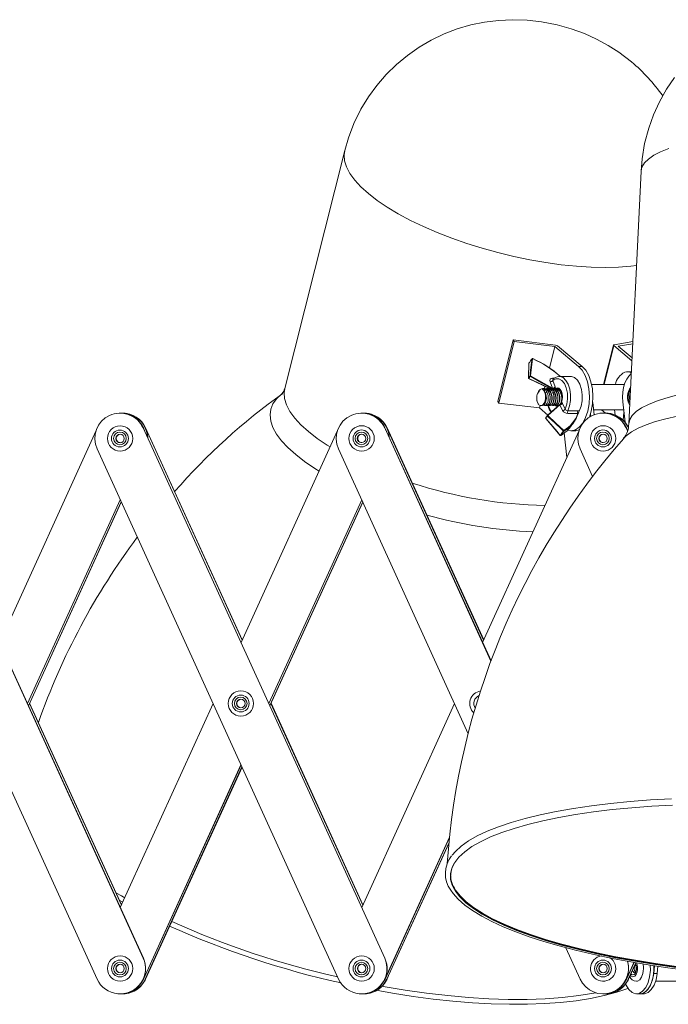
# Model space of a CAD drawing. Header units: millimetres. Extents: x -481 to 407, y 16 to 1448.
# Tile 2 of 11: x -234 to -80, y 40 to 273. Entities that reach past the tile are written whole.
import ezdxf

# ---------------------------------------------------------------- set-up
doc = ezdxf.new("R2010")
doc.units = ezdxf.units.MM

msp = doc.modelspace()

# ---------------------------------------------------------------- linework, layer by layer
at = {"color": 7, "linetype": 'Continuous', "lineweight": 15}
for p, q in [((-157.11, 242.06), (-171.29, 185.7)), ((-86.95, 237.14), (-89.84, 177.3)), ((-117.23, 197.17), (-120.89, 182.62)), ((-116.98, 196.77), (-120.64, 182.22)), ((-117.23, 197.17), (-116.98, 196.77)), ((-107.23, 195.95), (-117.23, 197.17)), ((-116.98, 196.77), (-107.34, 195.59)), ((-93.46, 195.94), (-95.8, 186.63)), ((-93.33, 196.01), (-88.9, 196.78)), ((-88.93, 196.25), (-92.37, 195.66)), ((-107.34, 195.59), (-108.62, 190.5)), ((-107.34, 195.59), (-101.73, 190.9)), ((-100.89, 190.9), (-106.69, 195.75)), ((-89.12, 192.24), (-93.39, 195.81)), ((-92.37, 195.66), (-89.09, 192.92)), ((-113.48, 191.62), (-113.63, 188.09)), ((-101.73, 190.9), (-100.89, 190.9)), ((-89.34, 189.63), (-90.18, 189.63)), ((-113.57, 188), (-108.45, 185.62)), ((-113.12, 188.67), (-107.91, 185.75)), ((-107.91, 185.75), (-108.46, 187.27)), ((-107.81, 187.55), (-107.27, 186.03)), ((-107.78, 187.87), (-107.78, 187.87)), ((-103.55, 188.52), (-106.31, 188.52)), ((-90.88, 186.63), (-98.65, 186.63)), ((-110.73, 185.35), (-111.03, 185.22)), ((-109.83, 185.63), (-110.24, 185.63)), ((-110.06, 185.58), (-110.14, 185.54)), ((-109.7, 186.2), (-109.84, 185.63)), ((-108.91, 185.63), (-109.32, 185.63)), ((-108.94, 185.42), (-109.19, 185.21)), ((-109.04, 185.19), (-108.78, 185.32)), ((-108.9, 185.82), (-108.98, 185.53)), ((-108, 185.63), (-108.4, 185.63)), ((-107.89, 185.49), (-108, 185.42)), ((-107.08, 185.63), (-107.48, 185.63)), ((-106.37, 185.63), (-106.56, 185.63)), ((-106.4, 185.59), (-106.47, 185.54)), ((-105.93, 185.23), (-105.95, 185.26)), ((-105.76, 184.81), (-105.88, 184.6)), ((-120.89, 182.62), (-120.64, 182.22)), ((-120.64, 182.22), (-111, 181.05)), ((-105.97, 182.15), (-106.03, 182.07)), ((-105.58, 182.13), (-104.89, 180.8)), ((-98.39, 182.34), (-98.07, 179.44)), ((-90.74, 177.68), (-91.26, 182.47)), ((-210.23, 179.83), (-210.27, 179.83)), ((-210.2, 179.83), (-210.23, 179.83)), ((-209.73, 179.83), (-209.76, 179.83)), ((-209.69, 179.83), (-209.7, 179.83)), ((-153.06, 179.84), (-153.1, 179.84)), ((-153.03, 179.84), (-153.06, 179.84)), ((-152.55, 179.84), (-152.59, 179.84)), ((-152.52, 179.84), (-152.53, 179.84)), ((-110.84, 181.66), (-111, 181.05)), ((-111, 181.05), (-109, 179.38)), ((-110.66, 181.63), (-110.29, 181.63)), ((-109.78, 181.63), (-109.37, 181.63)), ((-108.86, 181.63), (-108.45, 181.63)), ((-107.94, 181.63), (-107.54, 181.63)), ((-107.02, 181.63), (-106.62, 181.63)), ((-105.51, 180.46), (-106.2, 181.79)), ((-104.3, 180.4), (-101.93, 180.4)), ((-101.93, 179.73), (-104.3, 179.73)), ((-98.2, 180.63), (-91.06, 180.63)), ((-95.34, 179.84), (-96.29, 180.63)), ((-95.89, 179.84), (-95.93, 179.84)), ((-95.85, 179.84), (-95.89, 179.84)), ((-95.38, 179.84), (-95.42, 179.84)), ((-95.35, 179.84), (-95.36, 179.84)), ((-93.08, 179.39), (-93.21, 180.63)), ((-91.19, 178.16), (-90.99, 180.01)), ((-207.71, 179.29), (-207.75, 179.29)), ((-207.24, 179.29), (-207.28, 179.29)), ((-150.54, 179.3), (-150.58, 179.3)), ((-150.07, 179.3), (-150.11, 179.3)), ((-109.52, 178.71), (-109.52, 178.72)), ((-109.52, 178.58), (-106.09, 174.53)), ((-98.92, 179.61), (-98.87, 179.07)), ((-93.37, 179.3), (-93.4, 179.3)), ((-92.9, 179.3), (-92.93, 179.3)), ((-261.98, 176.32), (-204.8, 50.74)), ((-261.95, 176.32), (-204.77, 50.74)), ((-238.81, 125.51), (-215.96, 175.74)), ((-204.81, 176.32), (-147.64, 50.74)), ((-204.78, 176.32), (-204.81, 176.32)), ((-204.78, 176.32), (-147.6, 50.74)), ((-204.27, 176.32), (-181.39, 126.07)), ((-204.23, 176.32), (-181.37, 126.11)), ((-181.64, 125.52), (-158.78, 175.74)), ((-147.64, 176.33), (-122.48, 121.06)), ((-147.6, 176.33), (-147.64, 176.33)), ((-147.6, 176.33), (-122.46, 121.11)), ((-147.1, 176.33), (-124.22, 126.08)), ((-147.06, 176.33), (-124.2, 126.12)), ((-124.47, 125.52), (-101.61, 175.74)), ((-104.53, 169.34), (-105.15, 175.13)), ((-103.55, 175.63), (-102.72, 175.63)), ((-90.47, 176.33), (-90.15, 175.62)), ((-90.43, 176.33), (-90.47, 176.33)), ((-90.43, 176.33), (-90.13, 175.67)), ((-215.72, 45.76), (-272.9, 171.34)), ((-158.55, 45.77), (-215.73, 171.35)), ((-127.84, 103.88), (-158.55, 171.35)), ((-98.41, 164.83), (-101.38, 171.35)), ((-210.25, 159.32), (-232.22, 111.04)), ((-210.23, 159.28), (-232.21, 111)), ((-210.01, 158.8), (-231.99, 110.52)), ((-210, 158.76), (-231.97, 110.48)), ((-153.08, 159.32), (-175.05, 111.04)), ((-153.06, 159.28), (-175.04, 111)), ((-152.84, 158.81), (-174.82, 110.53)), ((-152.83, 158.77), (-174.8, 110.49)), ((-231.72, 111.04), (-209.97, 63.28)), ((-231.7, 111.08), (-209.95, 63.32)), ((-210.22, 62.72), (-188.25, 111)), ((-174.55, 111.04), (-152.8, 63.28)), ((-174.53, 111.08), (-152.78, 63.32)), ((-153.06, 62.73), (-131.08, 111)), ((-181.66, 96.53), (-204.77, 45.76)), ((-181.64, 96.49), (-204.73, 45.76)), ((-181.42, 96.01), (-204.3, 45.76)), ((-181.41, 95.97), (-204.26, 45.76)), ((-132.29, 79.4), (-147.6, 45.77)), ((-132.3, 79.29), (-147.56, 45.77)), ((-132.46, 77.99), (-147.13, 45.77)), ((-132.47, 77.88), (-147.09, 45.77)), ((-210.46, 64.43), (-209.66, 63.97)), ((-101.38, 45.77), (-104.76, 53.19)), ((-204.77, 50.74), (-204.8, 50.74)), ((-147.6, 50.74), (-147.64, 50.74)), ((-88.64, 49.71), (-90.43, 45.77)), ((-88.6, 49.7), (-90.39, 45.77)), ((-88.2, 49.64), (-89.96, 45.77)), ((-88.17, 49.63), (-89.92, 45.77)), ((-83.76, 48.92), (-83.96, 47.09)), ((-83.12, 47.09), (-83.96, 47.09)), ((-82.94, 48.79), (-83.12, 47.09)), ((-204.73, 45.76), (-204.77, 45.76)), ((-204.26, 45.76), (-204.3, 45.76)), ((-147.56, 45.77), (-147.6, 45.77)), ((-147.09, 45.77), (-147.13, 45.77)), ((-90.89, 44.28), (-90.55, 44.4)), ((-90.39, 45.77), (-90.43, 45.77)), ((-89.92, 45.77), (-89.96, 45.77)), ((-83.5, 45.25), (-76.32, 45.25)), ((-210.26, 42.25), (-210.19, 42.25)), ((-209.75, 42.25), (-209.68, 42.25)), ((-153.09, 42.25), (-153.02, 42.25)), ((-152.58, 42.25), (-152.51, 42.25)), ((-95.92, 42.26), (-95.85, 42.26)), ((-95.42, 42.26), (-95.34, 42.26)), ((-88.02, 42.25), (-86.35, 42.25))]:
    msp.add_line(p, q, dxfattribs=at)
at = {"color": 8, "linetype": 'Continuous', "lineweight": 15}
for p, q in [((-93.39, 195.81), (-95.7, 186.63)), ((-107.93, 188.12), (-107.48, 188.12)), ((-108.82, 185.81), (-108.87, 185.66)), ((-107.73, 185.59), (-107.91, 185.75)), ((-204.23, 176.32), (-204.27, 176.32)), ((-147.06, 176.33), (-147.1, 176.33))]:
    msp.add_line(p, q, dxfattribs=at)
at = {"color": 7, "linetype": 'Continuous', "lineweight": 15, "flags": 128}
for points in [[(-89.22, 263.03), (-92.24, 265.33), (-94.77, 266.95), (-97.49, 268.43), (-100.37, 269.74), (-103.46, 270.87), (-106.82, 271.82), (-110.5, 272.54), (-113.94, 272.92), (-117.35, 273.03), (-120.7, 272.88), (-124.01, 272.46), (-127.27, 271.78), (-130.46, 270.84), (-133.58, 269.65), (-136.6, 268.2), (-139.51, 266.5), (-142.27, 264.57), (-144.86, 262.41), (-147.28, 260.04), (-149.49, 257.48), (-151.49, 254.74), (-153.26, 251.83), (-154.91, 248.48), (-156.24, 245.04), (-157.09, 242.07)], [(-79.05, 259.34), (-80.94, 256.54), (-82.59, 253.59), (-84, 250.51), (-85.14, 247.31), (-86.1, 243.69), (-86.7, 240.05), (-86.93, 237.15)], [(-93.33, 196.01), (-93.38, 196), (-93.42, 195.99), (-93.45, 195.96), (-93.46, 195.94), (-93.46, 195.91), (-93.45, 195.88), (-93.43, 195.85), (-93.39, 195.81)], [(-113.48, 191.65), (-113.48, 191.52), (-113.5, 191), (-113.59, 188.9), (-113.62, 188.12)], [(-113.48, 191.65), (-113.47, 191.66), (-113.47, 191.67)], [(-113.25, 188.65), (-113.23, 188.8), (-113.16, 189.4), (-112.85, 191.81), (-112.74, 192.7)], [(-112.61, 192.72), (-112.86, 190.7), (-113.12, 188.67)], [(-112.61, 192.72), (-112.61, 192.74), (-112.61, 192.75), (-112.61, 192.76), (-112.61, 192.76), (-112.61, 192.76)], [(-104.33, 175.76), (-103.47, 175.63), (-102.5, 175.87), (-101.57, 176.49), (-100.75, 177.47), (-100.07, 178.76), (-99.56, 180.3), (-99.26, 182), (-99.16, 183.78), (-99.29, 185.56), (-99.64, 187.24), (-100.17, 188.74), (-100.88, 189.98), (-101.73, 190.9)], [(-99.19, 178.87), (-98.73, 180.3), (-98.42, 182), (-98.33, 183.78), (-98.46, 185.56), (-98.8, 187.24), (-99.34, 188.74), (-100.05, 189.98), (-100.89, 190.9)], [(-91.26, 182.47), (-91.32, 183.64), (-91.26, 184.81), (-91.07, 185.93), (-90.76, 186.97), (-90.35, 187.88), (-89.85, 188.62), (-89.28, 189.18), (-89.27, 189.19)], [(-89.34, 189.63), (-89.34, 189.63), (-89.25, 189.63)], [(-113.63, 188.09), (-113.63, 188.11), (-113.62, 188.12)], [(-104.89, 180.8), (-104.51, 181.94), (-104.33, 183.23), (-104.38, 184.55), (-104.64, 185.79), (-105.09, 186.84), (-105.69, 187.59), (-106.39, 187.97), (-107.12, 187.96), (-107.81, 187.55)], [(-101.59, 180.31), (-101.16, 181.44), (-100.92, 182.75), (-100.89, 184.13), (-101.07, 185.46), (-101.45, 186.66), (-102, 187.61), (-102.67, 188.24), (-103.41, 188.51), (-103.55, 188.52)], [(-111.03, 185.22), (-110.82, 185.44), (-110.54, 185.56)], [(-110.01, 185.24), (-109.74, 184.74), (-109.59, 184.1), (-109.57, 183.41), (-109.68, 182.74), (-109.9, 182.18), (-110.22, 181.8), (-110.59, 181.64), (-110.97, 181.71)], [(-110.54, 185.56), (-110.19, 185.41), (-109.84, 185.05), (-109.58, 184.53), (-109.41, 183.91), (-109.37, 183.26), (-109.45, 182.65), (-109.63, 182.15), (-109.89, 181.82), (-109.93, 181.8)], [(-110.29, 181.64), (-110.28, 181.63), (-109.96, 181.76), (-109.69, 182.1), (-109.5, 182.61), (-109.42, 183.24), (-109.46, 183.91), (-109.62, 184.55), (-109.89, 185.09), (-110.01, 185.24)], [(-110.24, 185.62), (-110.2, 185.63), (-109.79, 185.49), (-109.42, 185.15), (-109.14, 184.62), (-108.96, 183.99), (-108.91, 183.32), (-108.97, 182.68), (-109.15, 182.15), (-109.42, 181.79), (-109.73, 181.64), (-110.05, 181.71), (-110.08, 181.74)], [(-109.97, 185.18), (-109.86, 185.26), (-109.7, 185.3)], [(-109.38, 181.66), (-109.18, 181.67), (-108.89, 181.92), (-108.66, 182.36), (-108.52, 182.94), (-108.5, 183.61), (-108.61, 184.27), (-108.84, 184.86), (-109.16, 185.32), (-109.55, 185.58), (-109.83, 185.61)], [(-109.56, 184.49), (-109.43, 184.79), (-109.37, 184.86)], [(-109.11, 181.73), (-109.02, 181.68), (-108.71, 181.73), (-108.43, 181.99), (-108.21, 182.44), (-108.09, 183.02), (-108.09, 183.68), (-108.21, 184.33), (-108.44, 184.89), (-108.77, 185.32), (-109.16, 185.55), (-109.53, 185.57)], [(-109.32, 185.6), (-109.09, 185.6), (-108.69, 185.36), (-108.36, 184.93), (-108.12, 184.35), (-108, 183.69), (-108, 183.02), (-108.12, 182.42), (-108.35, 181.96), (-108.63, 181.69), (-108.95, 181.64), (-109.11, 181.73)], [(-109.1, 185.27), (-108.79, 184.83), (-108.57, 184.26), (-108.46, 183.61), (-108.48, 182.97), (-108.6, 182.4), (-108.83, 181.97), (-109.11, 181.73), (-109.11, 181.73)], [(-108.45, 181.65), (-108.41, 181.63), (-108.1, 181.78), (-107.83, 182.14), (-107.65, 182.66), (-107.58, 183.3), (-107.63, 183.97), (-107.8, 184.61), (-108.08, 185.13), (-108.45, 185.49), (-108.86, 185.63), (-108.91, 185.62)], [(-108.05, 181.7), (-107.93, 181.68), (-107.63, 181.85), (-107.38, 182.22), (-107.21, 182.75), (-107.16, 183.38), (-107.22, 184.04), (-107.41, 184.65), (-107.69, 185.15), (-108.06, 185.47), (-108.46, 185.59), (-108.68, 185.53)], [(-108.63, 185.57), (-108.4, 185.63), (-107.98, 185.52), (-107.61, 185.19), (-107.32, 184.68), (-107.13, 184.05), (-107.07, 183.38), (-107.12, 182.74), (-107.29, 182.19), (-107.55, 181.81), (-107.86, 181.64), (-108.18, 181.69), (-108.23, 181.74)], [(-108.13, 185.18), (-108.05, 185.25), (-107.86, 185.3)], [(-107.54, 181.66), (-107.31, 181.69), (-107.03, 181.95), (-106.8, 182.41), (-106.68, 183), (-106.67, 183.67), (-106.79, 184.33), (-107.03, 184.91), (-107.36, 185.35), (-107.75, 185.59), (-108, 185.6)], [(-107.74, 185.58), (-107.71, 185.6), (-107.29, 185.61), (-106.89, 185.39), (-106.55, 184.98), (-106.3, 184.41), (-106.17, 183.75), (-106.16, 183.08), (-106.27, 182.47), (-106.48, 182), (-106.77, 181.71), (-107.09, 181.64), (-107.29, 181.74)], [(-107.73, 184.48), (-107.61, 184.76), (-107.53, 184.86)], [(-107.56, 184.89), (-107.71, 184.62), (-107.72, 184.61)], [(-107.31, 181.76), (-107.16, 181.68), (-106.84, 181.75), (-106.57, 182.03), (-106.36, 182.49), (-106.25, 183.08), (-106.26, 183.74), (-106.39, 184.38), (-106.63, 184.94), (-106.96, 185.35), (-107.36, 185.56), (-107.7, 185.56)], [(-107.34, 185.32), (-107.3, 185.3), (-106.98, 184.88), (-106.75, 184.32), (-106.63, 183.68), (-106.63, 183.03), (-106.75, 182.45), (-106.96, 182.01), (-107.24, 181.75), (-107.28, 181.74)], [(-107.27, 186.03), (-107.2, 185.75), (-107.19, 185.63)], [(-107.21, 185.18), (-106.96, 185.32), (-106.94, 185.32)], [(-107.19, 185.63), (-106.82, 185.79), (-106.43, 185.73), (-106.08, 185.44), (-105.8, 184.97), (-105.61, 184.36), (-105.54, 183.67), (-105.6, 182.98), (-105.77, 182.36)], [(-106.16, 181.91), (-105.97, 182.18), (-105.8, 182.72), (-105.74, 183.36), (-105.8, 184.04), (-105.99, 184.66), (-106.28, 185.17), (-106.65, 185.51), (-107.06, 185.63), (-107.08, 185.63)], [(-106.65, 185.7), (-106.73, 185.69), (-107.04, 185.57)], [(-106.82, 185.56), (-106.6, 185.63), (-106.3, 185.56)], [(-106.02, 185.3), (-106.26, 185.49), (-106.66, 185.59)], [(-106.29, 185.19), (-106.23, 185.24), (-106.02, 185.3)], [(-106.11, 181.96), (-108.81, 179.55), (-109.15, 179.25)], [(-106.2, 181.79), (-106.15, 181.89), (-106.11, 181.96), (-106.11, 181.96), (-106.11, 181.96), (-106.11, 181.96), (-106.12, 181.96)], [(-105.77, 182.36), (-105.92, 182.17), (-105.98, 182.12)], [(-105.77, 182.36), (-105.71, 182.31), (-105.58, 182.13)], [(-106.2, 181.79), (-107.48, 180.64), (-109.04, 179.25)], [(-106.93, 181.63), (-106.57, 181.57), (-106.51, 181.58)], [(-106.61, 181.65), (-106.54, 181.64), (-106.37, 181.73)], [(-101.93, 180.4), (-101.7, 180.37), (-101.59, 180.31)], [(-101.8, 179.85), (-101.8, 179.86), (-101.8, 179.86), (-101.8, 179.87), (-101.83, 179.84), (-101.93, 179.73)], [(-101.8, 179.86), (-101.79, 179.89), (-101.78, 179.9), (-101.78, 179.9), (-101.79, 179.89), (-101.8, 179.88)], [(-109.51, 178.61), (-109.38, 178.46), (-108.87, 177.86), (-106.83, 175.46), (-106.08, 174.56)], [(-105.34, 175.61), (-105.48, 175.74), (-106.05, 176.27), (-108.3, 178.36), (-109.14, 179.14)], [(-109.04, 179.25), (-107.13, 177.47), (-105.24, 175.71)], [(-103.74, 176.55), (-103.11, 177.32), (-102.55, 178.24)], [(-210.66, 174.72), (-210.29, 174.83), (-210.25, 174.83)], [(-105.95, 174.52), (-105.96, 174.51), (-105.96, 174.51)], [(-130.91, 66.6), (-131.65, 67.98), (-132.03, 69.36), (-132.06, 70.72), (-131.74, 72.06), (-131.07, 73.38), (-130.05, 74.67), (-128.68, 75.93), (-126.98, 77.14), (-124.95, 78.3), (-122.6, 79.42), (-119.94, 80.47), (-116.98, 81.46), (-113.73, 82.39), (-110.21, 83.25), (-106.44, 84.03), (-102.43, 84.73), (-98.2, 85.36), (-93.77, 85.9), (-89.16, 86.35), (-84.39, 86.72), (-79.47, 86.99)], [(-131.64, 75.12), (-130.91, 75.99), (-129.53, 77.26), (-127.81, 78.49), (-125.75, 79.67), (-123.37, 80.79), (-120.68, 81.86), (-117.68, 82.86), (-114.4, 83.8), (-110.84, 84.67), (-107.02, 85.46), (-102.96, 86.17), (-98.68, 86.8), (-94.2, 87.35), (-89.53, 87.81), (-84.7, 88.18), (-79.73, 88.46)], [(-211.26, 66.2), (-209.97, 65.44), (-209.19, 65)], [(-132, 66.79), (-131.46, 66.05), (-130.22, 64.67), (-128.67, 63.3), (-126.81, 61.97), (-124.67, 60.65), (-122.24, 59.38), (-119.55, 58.14), (-116.6, 56.93), (-113.41, 55.78), (-109.98, 54.66), (-106.33, 53.6), (-102.47, 52.59), (-98.42, 51.63), (-94.19, 50.74), (-89.81, 49.91), (-85.27, 49.14), (-80.62, 48.45), (-75.85, 47.82)], [(-78.6, 48.47), (-83.53, 49.17), (-88.33, 49.96), (-92.97, 50.81), (-97.44, 51.74), (-101.7, 52.73), (-105.75, 53.79), (-109.57, 54.9), (-113.13, 56.06), (-116.43, 57.28), (-119.44, 58.53), (-122.15, 59.82), (-124.56, 61.14), (-126.65, 62.48), (-128.41, 63.85), (-129.83, 65.22), (-130.91, 66.6)], [(-78.58, 48.56), (-83.51, 49.26), (-88.31, 50.04), (-92.95, 50.9), (-97.41, 51.83), (-101.67, 52.82), (-105.72, 53.87), (-109.53, 54.98), (-113.09, 56.15), (-116.39, 57.36), (-119.4, 58.61), (-122.11, 59.9), (-124.52, 61.22), (-126.61, 62.56), (-128.36, 63.93), (-129.79, 65.3), (-130.87, 66.68)], [(-84.76, 49.07), (-84.74, 47.85), (-84.91, 46.32), (-85.29, 44.92), (-85.85, 43.74), (-86.57, 42.87), (-87.38, 42.37), (-88.24, 42.27), (-89.08, 42.57), (-89.86, 43.27), (-90.5, 44.3), (-90.62, 44.56)], [(-88.02, 45.25), (-87.81, 45.28), (-87.26, 45.59), (-86.81, 46.23), (-86.5, 47.1)], [(-83.92, 48.95), (-83.9, 47.85), (-84.07, 46.32), (-84.45, 44.92), (-85.02, 43.74), (-85.73, 42.87), (-86.55, 42.37), (-87.19, 42.25)], [(-83.96, 47.09), (-84.23, 45.61), (-84.71, 44.3), (-85.35, 43.27), (-86.12, 42.57), (-86.97, 42.27), (-87.19, 42.25)], [(-83.12, 47.09), (-83.4, 45.61), (-83.87, 44.3), (-84.52, 43.27), (-85.29, 42.57), (-86.13, 42.27), (-86.35, 42.25)], [(-149.62, 43.11), (-145.75, 42.41), (-140.92, 41.66), (-136.16, 41.02), (-131.47, 40.52), (-126.88, 40.14), (-122.4, 39.89), (-118.06, 39.78), (-113.86, 39.8), (-109.83, 39.95), (-105.98, 40.23), (-102.33, 40.64), (-98.88, 41.19), (-95.66, 41.86), (-92.67, 42.67), (-90.04, 43.56)], [(-148.22, 44.06), (-147.96, 44.02), (-142.81, 43.15), (-137.71, 42.42), (-132.7, 41.83), (-127.79, 41.38), (-123, 41.09), (-118.37, 40.94), (-113.9, 40.94), (-109.62, 41.09), (-105.55, 41.38), (-101.7, 41.83), (-98.09, 42.42), (-97.64, 42.51)]]:
    msp.add_lwpolyline(points, dxfattribs=at)
at = {"color": 8, "linetype": 'Continuous', "lineweight": 15, "flags": 128}
for points in [[(-157.11, 242.07), (-157.26, 241.03), (-157.15, 239.62), (-156.69, 238.14), (-155.89, 236.61), (-154.74, 235.03), (-153.27, 233.43), (-151.49, 231.82), (-149.41, 230.2), (-147.04, 228.6), (-144.42, 227.03), (-141.55, 225.5), (-138.47, 224.02), (-135.2, 222.61), (-131.77, 221.27), (-128.21, 220.03), (-124.55, 218.89), (-120.82, 217.85), (-117.05, 216.94), (-113.27, 216.15), (-109.52, 215.5), (-105.83, 214.99), (-102.23, 214.62), (-98.76, 214.39), (-95.43, 214.32), (-92.28, 214.39), (-89.33, 214.62), (-88.03, 214.77)], [(-86.95, 237.14), (-86.73, 238.13), (-86.15, 239.09), (-85.21, 240.02), (-83.94, 240.9), (-82.33, 241.74), (-80.41, 242.52)], [(-113.48, 191.62), (-113.48, 191.64), (-113.48, 191.65)], [(-113.55, 188.03), (-113.37, 187.94), (-112.65, 187.61), (-109.77, 186.27), (-108.4, 185.63)], [(-107.93, 185.6), (-110.33, 186.95), (-113.19, 188.55)], [(-106.36, 188.52), (-106.13, 188.51), (-105.4, 188.23), (-104.74, 187.59), (-104.21, 186.66), (-103.83, 185.49), (-103.65, 184.18), (-103.67, 182.82), (-103.89, 181.53), (-104.3, 180.4)], [(-171.94, 184.41), (-172.03, 184.34), (-173.22, 183.25), (-174.08, 182.06), (-174.59, 180.78), (-174.77, 179.41), (-174.6, 177.96), (-174.08, 176.44), (-173.23, 174.88), (-172.04, 173.28), (-170.53, 171.65), (-168.71, 170), (-166.6, 168.36), (-164.2, 166.73), (-163.18, 166.09)], [(-171.29, 185.7), (-171.44, 184.67), (-171.33, 183.26), (-170.87, 181.78), (-170.06, 180.25), (-168.92, 178.67), (-167.45, 177.07), (-165.67, 175.46), (-163.59, 173.84), (-161.22, 172.24), (-160.56, 171.83)], [(-89.84, 177.3), (-89.62, 178.28), (-89.04, 179.25), (-88.1, 180.18), (-86.83, 181.06), (-85.22, 181.9), (-83.3, 182.68), (-81.07, 183.4), (-78.56, 184.05)], [(-109.51, 178.61), (-109.52, 178.6), (-109.52, 178.59), (-109.52, 178.59), (-109.52, 178.58), (-109.52, 178.58)], [(-109.14, 179.14), (-109.15, 179.16), (-109.16, 179.17), (-109.17, 179.18), (-109.17, 179.2), (-109.17, 179.21), (-109.17, 179.22), (-109.16, 179.23)], [(-91.12, 173.83), (-90.46, 174.48), (-89.22, 175.39), (-87.64, 176.25), (-85.75, 177.06), (-83.56, 177.81), (-81.08, 178.49), (-78.33, 179.09)], [(-78.57, 48.71), (-83.5, 49.42), (-88.3, 50.2), (-92.94, 51.05), (-97.4, 51.98), (-101.67, 52.97), (-105.71, 54.03), (-109.53, 55.14), (-113.09, 56.3), (-116.38, 57.51), (-119.39, 58.77), (-122.1, 60.06), (-124.51, 61.38), (-126.6, 62.72), (-128.36, 64.08), (-129.78, 65.45), (-130.86, 66.84)], [(-89.52, 46.66), (-89.28, 46.41), (-88.86, 46.25), (-88.44, 46.41), (-88.08, 46.84), (-87.84, 47.49)], [(-88.1, 47.68), (-88.28, 47.19), (-88.54, 46.87), (-88.86, 46.75), (-89.17, 46.87), (-89.34, 47.04)], [(-88.95, 47.9), (-88.95, 47.87), (-88.83, 47.55), (-88.65, 47.33), (-88.44, 47.25)]]:
    msp.add_lwpolyline(points, dxfattribs=at)
at = {"color": 7, "linetype": 'Continuous', "lineweight": 15}
for centre, radius in [((-210.27, 173.83), 3), ((-210.31, 173.83), 2), ((-210.31, 173.83), 1.5), ((-153.1, 173.84), 3), ((-153.13, 173.84), 2), ((-153.13, 173.84), 1.5), ((-95.93, 173.84), 3), ((-95.96, 173.84), 2), ((-95.96, 173.84), 1.5), ((-210.29, 173.83), 1), ((-153.12, 173.84), 1), ((-95.94, 173.84), 1), ((-181.68, 111.04), 3), ((-181.72, 111.04), 2), ((-181.72, 111.04), 1.5), ((-181.7, 111.04), 1), ((-210.26, 48.25), 3), ((-210.3, 48.25), 2), ((-210.3, 48.25), 1.5), ((-210.28, 48.25), 1), ((-153.09, 48.25), 3), ((-153.13, 48.25), 2), ((-153.13, 48.25), 1.5), ((-153.11, 48.25), 1), ((-95.96, 48.25), 2), ((-95.96, 48.26), 1.5), ((-95.94, 48.26), 1)]:
    msp.add_circle(centre, radius, dxfattribs=at)
for centre, radius, start, end in [((-114.97, 232.04), 40.3, 34.6631, 50.274), ((-107.34, 194.81), 1.14, 55.0265, 84.456), ((-106.12, 187.31), 8.54, 140.8521, 149.4823), ((-113.38, 191.62), 0.1, 149.289, 177.6067), ((-112.66, 192.61), 0.123, 64.2678, 131.4024), ((-112.65, 192.67), 0.1, 65.8769, 140.6432), ((-122.89, 169.48), 25.42, 48.5013, 66.229), ((-123.08, 169.1), 25.85, 48.715, 66.0896), ((-88.79, 185.67), 4.35, 117.8258, 167.2108), ((-90.18, 187.73), 1.9, 61.0046, 109.7166), ((-113.53, 188.09), 0.1, 177.6097, 245.0857), ((-109.55, 185.68), 4.75, 141.2615, 149.0729), ((-113.51, 188.13), 0.114, 187.2203, 249.549), ((-109.56, 185.64), 4.65, 141.2615, 149.0729), ((-113.17, 188.56), 0.123, 64.2371, 131.5674), ((-113.14, 188.65), 0.116, 180.3462, 244.4666), ((-113.54, 188.83), 0.45, 321.7737, 339.7289), ((-107.94, 187.53), 0.58, 88.5718, 206.6506), ((-108.47, 188.2), 0.928, 270.6971, 315.2193), ((-106.41, 186.59), 1.88, 89.1234, 139.1622), ((-86.39, 64.77), 147.04, 125.4952, 138.9997), ((-173.83, 186.12), 2.55, 317.2398, 350.804), ((-108.93, 183.56), 2.68, 141.6666, 172.1141), ((-109.63, 183.68), 1.97, 134.809, 172.7685), ((-110.57, 184.9), 0.66, 31.1075, 86.7904), ((-110.06, 183.43), 2.58, 321.872, 51.5536), ((-107.92, 186.68), 0.928, 270.6971, 315.2193), ((-108.32, 183.42), 2.67, 335.8531, 49.7312), ((-86.65, 183.66), 3.55, 140.0358, 212.2004), ((-108.6, 183.38), 3.03, 169.6732, 202.8122), ((-109.13, 183.26), 2.5, 174.4652, 204.9265), ((-110.43, 182.61), 1.05, 202.6698, 238.7787), ((-106.22, 182.56), 0.772, 271.7722, 326.2616), ((-107.53, 183.24), 1.91, 317.5872, 323.8419), ((-105.7, 181.94), 0.333, 134.399, 147.9386), ((-210.27, 173.84), 5.99, 24.4626, 114.5), ((-210.23, 173.84), 6, 24.4686, 89.9912), ((-210.23, 173.84), 5.99, 65.4997, 89.9997), ((-210.2, 173.84), 5.99, 65.4997, 89.9997), ((-209.76, 173.84), 5.99, 65.4997, 92.0784), ((-209.73, 173.84), 5.99, 65.4997, 89.9997), ((-209.73, 173.84), 6, 24.4686, 89.9912), ((-209.69, 173.84), 6, 24.4686, 89.9912), ((-153.1, 173.84), 5.99, 24.4613, 114.4987), ((-153.06, 173.85), 5.99, 65.4983, 89.9997), ((-153.06, 173.84), 6, 24.4673, 89.9912), ((-153.03, 173.85), 5.99, 65.4983, 89.9997), ((-152.59, 173.85), 5.99, 65.4982, 92.2598), ((-152.56, 173.84), 6, 24.4673, 89.9912), ((-152.55, 173.85), 5.99, 65.4983, 89.9997), ((-152.52, 173.84), 6, 24.4673, 89.9912), ((-105.38, 182.25), 3.64, 191.4331, 217.4991), ((-106.73, 182.22), 0.747, 222.9134, 278.0428), ((-105.53, 181.23), 0.772, 271.7722, 326.2616), ((-104.25, 181.18), 1.45, 209.7451, 268.0766), ((-109.03, 182.22), 7.53, 300.2132, 340.6673), ((-109.01, 182.11), 7.56, 300.2101, 342.6219), ((-104.28, 181.08), 0.675, 203.8756, 267.6979), ((-103.56, 180.07), 0.815, 156.0973, 204.9224), ((-101.19, 180.07), 0.815, 156.0973, 204.9224), ((-103.06, 180.75), 1.53, 326.4784, 343.1748), ((-95.93, 173.85), 5.99, 24.46, 114.4974), ((-95.89, 173.85), 5.99, 65.4969, 89.9997), ((-95.89, 173.84), 6, 24.466, 89.9912), ((-95.85, 173.85), 5.99, 65.4969, 89.9997), ((-95.42, 173.85), 5.99, 65.4968, 92.2597), ((-95.38, 173.85), 5.99, 65.4969, 89.9997), ((-95.38, 173.84), 6, 24.466, 89.9912), ((-95.35, 173.84), 6, 24.466, 89.9912), ((-210.26, 173.83), 6, 114.5261, 204.4873), ((-210.23, 173.84), 6, 35.5466, 65.4967), ((-210.2, 173.84), 6, 18.463, 65.4917), ((-209.77, 173.84), 6, 2.6892, 65.4885), ((-209.73, 173.84), 6, 1.8562, 65.4884), ((-153.09, 173.84), 6, 114.5248, 204.486), ((-153.06, 173.84), 6, 35.5451, 65.4952), ((-153.03, 173.84), 6, 18.4617, 65.4903), ((-152.59, 173.84), 6, 2.6878, 65.4871), ((-152.56, 173.84), 6, 1.8548, 65.487), ((-109.45, 178.65), 0.1, 141.0909, 220.242), ((-113.14, 181.63), 4.65, 321.2615, 329.0729), ((-113.21, 181.58), 4.75, 321.2615, 329.0729), ((-109.08, 179.18), 0.1, 131.7677, 148.9139), ((-108.88, 178.99), 0.301, 121.9853, 149.1111), ((-95.92, 173.84), 6, 114.5235, 204.4847), ((-95.89, 173.84), 6, 35.5437, 65.4938), ((-95.86, 173.84), 6, 18.4604, 65.4889), ((-95.42, 173.84), 6, 24.1091, 65.4914), ((-95.39, 173.84), 6, 24.4718, 65.4915), ((-94.95, 177.19), 5.08, 319.2472, 1.3379), ((-112.7, 179.95), 8.54, 320.8521, 329.4823), ((-110.06, 181.35), 7.97, 301.085, 326.2824), ((-112.6, 179.93), 8.57, 320.8521, 329.4823), ((-105.08, 175.46), 0.301, 121.9905, 149.0574), ((-105.25, 175.7), 0.121, 222.132, 289.8837), ((-105.31, 175.63), 0.112, 335.9428, 51.2534), ((-102.74, 178.23), 2.6, 270.4845, 297.2499), ((-210.27, 173.83), 1, 90.0263, 269.9737), ((-210.2, 173.83), 1, 117.6617, 267.255), ((-153.1, 173.84), 1, 90.0253, 269.9747), ((-153.03, 173.84), 1, 157.4731, 267.2727), ((-153.03, 173.84), 1, 92.708, 157.5022), ((37.47, 61.52), 170.7, 138.8454, 176.1047), ((-106.01, 174.6), 0.1, 220.2436, 303.4625), ((-105.99, 174.62), 0.107, 215.1617, 292.6488), ((-95.93, 173.84), 1, 90.0253, 269.9747), ((-95.86, 173.84), 1, 157.4731, 267.2687), ((-95.86, 173.84), 1, 92.712, 157.5022), ((-74.78, 52.12), 164.11, 143.204, 160.6456), ((-181.68, 111.04), 1, 90.0253, 269.9747), ((-181.61, 111.04), 1, 92.7112, 157.5022), ((-124.51, 111.04), 3, 98.5631, 228.0679), ((-181.61, 111.04), 1, 157.4731, 267.2695), ((-126.55, 70.73), 6.72, 141.2067, 215.8494), ((-126.17, 70.18), 5.86, 148.7033, 216.6395), ((-113.34, 247.04), 207.06, 245.7003, 257.5659), ((-111.87, 251.94), 210.97, 245.8872, 257.1566), ((-210.26, 48.25), 6, 204.4897, 24.5294), ((-210.26, 48.25), 1, 90.0253, 269.9747), ((-210.19, 48.25), 1, 92.7102, 157.5022), ((-210.23, 48.25), 6, 270.0278, 24.5018), ((-153.09, 48.25), 6, 204.4884, 24.5281), ((-153.09, 48.25), 1, 90.0253, 269.9747), ((-153.02, 48.25), 1, 92.7102, 157.5022), ((-153.06, 48.25), 6, 270.0278, 24.5005), ((-95.92, 48.25), 6, 204.484, 17.1964), ((-95.92, 48.26), 3, 97.6302, 337.4535), ((-95.92, 48.26), 1, 90.0253, 269.9747), ((-95.85, 48.26), 1, 92.7111, 157.5022), ((-95.89, 48.25), 6, 270.0265, 17.1013), ((-95.93, 48.26), 3, 337.4806, 59.3882), ((-87.17, 48.25), 1.42, 143.2829, 216.5847), ((-89.62, 48.26), 1.55, 319.5355, 36.1626), ((-91.66, 48.25), 5.28, 347.4347, 12.0155), ((-210.19, 48.25), 1, 157.4731, 267.2705), ((-153.02, 48.25), 1, 157.4731, 267.2705), ((-95.85, 48.26), 1, 157.4731, 267.2697), ((-210.22, 48.25), 6, 270.0069, 335.5402), ((-210.19, 48.25), 6, 270.0069, 335.5402), ((-209.75, 48.25), 6, 267.9286, 335.5405), ((-209.72, 48.25), 6, 270.0081, 335.539), ((-209.72, 48.25), 6, 270.0069, 335.5402), ((-209.68, 48.25), 6, 270.0128, 341.5469), ((-153.06, 48.25), 6, 270.0069, 335.5387), ((-153.02, 48.25), 6, 270.0069, 335.5387), ((-152.59, 48.25), 6, 267.7553, 335.5391), ((-152.55, 48.25), 6, 270.0069, 335.5387), ((-152.55, 48.25), 6, 270.0081, 335.5376), ((-152.51, 48.25), 6, 270.0128, 341.5454), ((-95.89, 48.25), 6, 270.0069, 335.5373), ((-95.85, 48.25), 6, 270.0069, 335.5373), ((-95.42, 48.25), 6, 267.7553, 335.5376), ((-95.38, 48.25), 6, 270.0081, 335.5361), ((-95.38, 48.25), 6, 270.0069, 335.5373), ((-95.35, 48.25), 6, 270.0128, 341.5439), ((-88.11, 46.92), 1.64, 199.5212, 273.0528)]:
    msp.add_arc(centre, radius, start, end, dxfattribs=at)
at = {"color": 8, "linetype": 'Continuous', "lineweight": 15}
for centre, radius, start, end in [((-112.69, 192.7), 0.0513, 140.9388, 174.0884), ((-113.61, 188.05), 0.0614, 302.6568, 339.4457), ((-107.58, 188.21), 0.357, 195.7235, 239.0336), ((-107.59, 187.69), 0.261, 135.4091, 211.778), ((-87.07, 183.62), 2.92, 144.5568, 209.9146), ((-87.19, 183.63), 2.5, 156.9195, 197.5519), ((-104.26, 182.85), 4.77, 195.3591, 215.0442), ((-109.46, 178.67), 0.0786, 149.6181, 228.9129), ((-109.1, 179.18), 0.0828, 46.5931, 126.9116), ((-106.05, 174.53), 0.0366, 127.0785, 178.5263), ((-107.65, 265.89), 107.95, 251.9453, 268.9089), ((-107.92, 263.06), 111.44, 254.526, 267.6181), ((-124.54, 111.04), 2, 111.484, 214.5464), ((-125.7, 70.51), 6.33, 179.4742, 215.4721), ((-90.36, 48.26), 2.33, 345.6162, 27.8175), ((-91.05, 48.24), 3.3, 346.7189, 24.7705)]:
    msp.add_arc(centre, radius, start, end, dxfattribs=at)

doc.saveas('drawing.dxf')
